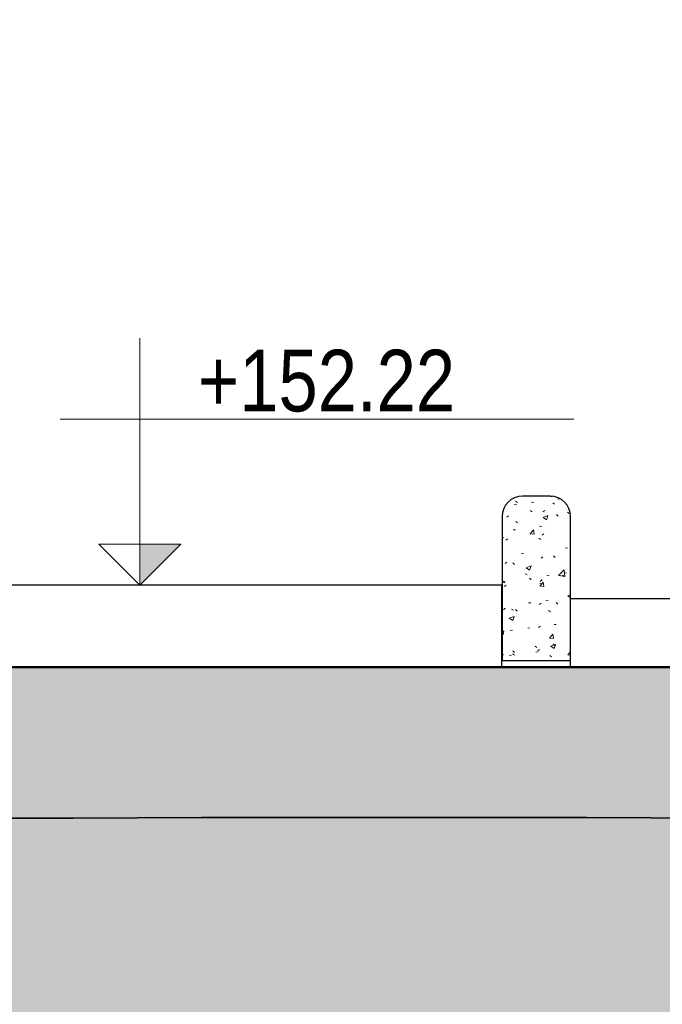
# Model space of a CAD drawing. Header units: millimetres. Extents: x -889849 to -835829, y 138522 to 158934.
# Tile 23 of 28: x -846662 to -845724, y 151607 to 153046. Entities that reach past the tile are written whole.
import ezdxf

# ---------------------------------------------------------------- set-up
doc = ezdxf.new("R2010")
doc.units = ezdxf.units.MM
doc.header["$XCLIPFRAME"] = 2
doc.linetypes.add('Tracejada', pattern=[6.35, 3.175, -3.175])
for name, color, linetype, lineweight in [('A-DETL', 90, 'Continuous', 5), ('A-DETL-GENF', 92, 'Continuous', 5), ('A-FLOR', 192, 'Continuous', 5), ('A-FLOR-PATT', 8, 'Continuous', 25), ('G-ANNO-DIMS', 111, 'Continuous', 5), ('G-ANNO-REFR', 1, 'Tracejada', 5)]:
    doc.layers.add(name, color=color, linetype=linetype, lineweight=lineweight)
doc.styles.add('Swis721 Cn BT', font='swissc.ttf', dxfattribs={"height": 90})
picture_1 = doc.add_image_def('image1.png', size_in_pixel=(1000, 904))
picture_2 = doc.add_image_def('image2.png', size_in_pixel=(1500, 1617))
picture_3 = doc.add_image_def('image3.png', size_in_pixel=(1556, 1639))

# ---------------------------------------------------------------- blocks, each defined once
blk = doc.blocks.new('MEIO FIO - MEIO FIO-3929984-CORTE ESQUEMÁTICO')
at = {"layer": 'A-FLOR-PATT', "lineweight": 5}
h = blk.add_hatch(dxfattribs=at)
h.set_pattern_fill('FP2_5', color=256, style=0, pattern_type=2)
h.set_pattern_definition([(50, (-854619.73, 150500), (72.87376, -6.37607), [7.62, -83.82]), (355, (-854619.73, 150500), (-14.097, 76.42244), [6.096, -67.056]), (100.451, (-854613.656, 150499.47), (58.77696, 70.04687), [6.476, -71.236]), (46.184, (-854619.73, 150520.32), (108.4314, -16.81745), [11.43, -125.73]), (96.636, (-854610.69, 150518.92), (94.961, 98.9709), [9.714, -106.854]), (351.184, (-854619.73, 150520.32), (94.9623, 98.9702), [9.144, -100.584]), (21, (-854609.57, 150515.24), (60.64565, -40.90654), [7.62, -83.82]), (326, (-854609.57, 150515.24), (24.72083, 73.6749), [6.096, -67.056]), (71.451, (-854604.515, 150511.83), (85.3669, 32.76874), [6.476, -71.236]), (37.5, (-854619.73, 150500), (1.235525, 33.82243), [3.353, -62.89, 3.353, -64.719, -67.31]), (37.5, (-854619.73, 150500), (1.235525, 33.82243), [-134.315, 3.353, -63.957]), (7.5, (-854619.73, 150500), (26.72815, 40.07255), [3.353, -35.458, 3.353, -61.366, -25.654]), (7.5, (-854619.73, 150500), (26.72815, 40.07255), [-103.53, 3.353, -22.301]), (327.5, (-854642.386, 150500), (54.23632, -2.29212), [3.353, -22.047, 3.353, -75.895, -105.156]), (327.5, (-854642.386, 150500), (54.23632, -2.29212), [-104.648, 3.353, -101.803]), (317.5, (-854652.546, 150500), (59.25158, 10.17014), [3.353, -29.667, 3.353, -49.276, -74.676]), (317.5, (-854652.546, 150500), (59.25158, 10.17014), [-85.649, 3.353, -71.323])])
h.paths.add_polyline_path([(-845858.2, 152110), (-845858.2, 152321.5), (-845861.8, 152335), (-845872.7, 152346), (-845887.7, 152350), (-845927.7, 152350), (-845942.7, 152346), (-845953.7, 152335), (-845957.7, 152320), (-845957.7, 152110)], flags=0)
at = {"layer": 'A-FLOR', "lineweight": 25}
for p, q in [((-845887.7, 152350), (-845927.7, 152350)), ((-845957.7, 152320), (-845957.7, 152110)), ((-845857.7, 152110), (-845857.7, 152320)), ((-845957.7, 152110), (-845857.7, 152110))]:
    blk.add_line(p, q, dxfattribs=at)
for centre, start, end in [((-845927.7, 152320), 90, 180), ((-845887.7, 152320), 0, 90)]:
    blk.add_arc(centre, 30, start, end, dxfattribs=at)
blk = doc.blocks.new('Elevações de ponto - CORTE-427733-CORTE ESQUEMÁTICO')
at = {"layer": 'G-ANNO-DIMS'}
blk.add_hatch(color=256, dxfattribs=at).paths.add_polyline_path([(-868750.9, 148509.9), (-868810.8, 148450), (-868810.8, 148509.9)], flags=0)
for p, q in [((-868810.8, 148811), (-868810.8, 148450)), ((-868926.9, 148692.5), (-868176.9, 148692.5)), ((-868870.6, 148509.9), (-868810.8, 148509.9)), ((-868810.8, 148450), (-868870.6, 148509.9)), ((-868870.6, 148509.9), (-868810.8, 148450)), ((-868810.8, 148509.9), (-868870.6, 148509.9)), ((-868810.8, 148450), (-868810.8, 148509.9)), ((-868750.9, 148509.9), (-868810.8, 148509.9)), ((-868810.8, 148509.9), (-868810.8, 148450)), ((-868810.8, 148450), (-868750.9, 148509.9))]:
    blk.add_line(p, q, dxfattribs=at)

msp = doc.modelspace()

# ---------------------------------------------------------------- hatches: boundary and pattern name
at = {"layer": 'A-DETL-GENF'}
h = msp.add_hatch(dxfattribs=at)
h.set_pattern_fill('FP2_12', style=0, pattern_type=2)
h.set_pattern_definition([(0, (-854594.33, 150500), (127, 127), [38.1, -88.9]), (0, (-854518.13, 150512.7), (127, 127), [31.75, -95.25]), (0, (-854524.48, 150519.05), (127, 127), [25.4, -101.6]), (0, (-854562.58, 150550.8), (127, 127), [19.05, -19.05, 25.4, -63.5]), (0, (-854562.58, 150557.15), (127, 127), [25.4, -6.35, 31.75, -63.5]), (0, (-854619.73, 150582.55), (127, 127), [31.75, -95.25]), (0, (-854499.08, 150588.9), (127, 127), [31.75, -95.25]), (90, (-854619.73, 150525.4), (-127, 127), [19.05, -107.95]), (90, (-854600.68, 150620.65), (-127, 127), [12.7, -114.3]), (90, (-854594.33, 150500), (-127, 127), [19.05, -107.95]), (90, (-854581.63, 150614.3), (-127, 127), [6.35, -120.65]), (90, (-854575.28, 150563.5), (-127, 127), [19.05, -107.95]), (90, (-854562.58, 150519.05), (-127, 127), [31.75, -95.25]), (90, (-854549.88, 150607.95), (-127, 127), [19.05, -107.95]), (90, (-854537.18, 150557.15), (-127, 127), [25.4, -101.6]), (90, (-854530.83, 150557.15), (-127, 127), [25.4, -101.6]), (90, (-854518.13, 150500), (-127, 127), [12.7, -114.3]), (90, (-854499.08, 150519.05), (-127, 127), [31.75, -95.25]), (45, (-854607.03, 150512.7), (0, 127.0006), [53.882, -125.724]), (45, (-854594.33, 150519.05), (0, 127.0006), [26.941, -152.664]), (45, (-854537.18, 150588.9), (0, 127.0006), [35.921, -143.684]), (45, (-854537.18, 150595.25), (0, 127.0006), [26.941, -152.664]), (135, (-854581.63, 150582.55), (-127.0006, 1e-14), [8.98, -170.625]), (135, (-854607.03, 150512.7), (-127.0006, 1e-14), [17.96, -161.645]), (135, (-854568.93, 150550.8), (-127.0006, 1e-14), [17.96, -161.645]), (135, (-854537.18, 150582.55), (-127.0006, 1e-14), [17.96, -161.645]), (135, (-854499.08, 150607.95), (-127.0006, 1e-14), [26.941, -152.664]), (135, (-854499.08, 150601.6), (-127.0006, 1e-14), [17.96, -161.645]), (135, (-854505.43, 150614.3), (-127.0006, 1e-14), [17.96, -161.645]), (135, (-854543.53, 150500), (-127.0006, 1e-14), [26.941, -152.664]), (26.565, (-854505.43, 150576.2), (126.99972, -0.00011), [14.199, -269.782]), (26.565, (-854537.18, 150544.45), (126.99972, -0.00011), [14.199, -269.782]), (26.565, (-854581.63, 150582.55), (126.99972, -0.00011), [28.397, -255.583]), (26.565, (-854575.28, 150614.3), (126.99972, -0.00011), [28.397, -255.583]), (26.565, (-854575.28, 150582.55), (126.99972, -0.00011), [28.397, -255.583]), (26.565, (-854499.08, 150607.95), (126.99972, -0.00011), [28.397, -255.583]), (26.565, (-854619.73, 150544.45), (126.99972, -0.00011), [42.597, -241.384]), (26.565, (-854619.73, 150550.8), (126.99972, -0.00011), [42.597, -241.384]), (26.565, (-854619.73, 150601.6), (126.99972, -0.00011), [42.597, -241.384]), (63.435, (-854556.23, 150595.25), (-0.00011, 126.99972), [14.199, -269.782]), (63.435, (-854499.08, 150588.9), (-0.00011, 126.99972), [14.199, -170.392, 28.397, -70.993]), (63.435, (-854511.78, 150576.2), (-0.00011, 126.99972), [28.397, -255.583]), (63.435, (-854587.98, 150588.9), (-0.00011, 126.99972), [28.397, -255.583]), (63.435, (-854594.33, 150588.9), (-0.00011, 126.99972), [28.397, -255.583]), (63.435, (-854549.88, 150601.6), (-0.00011, 126.99972), [42.597, -241.384]), (116.565, (-854581.63, 150569.85), (0.00011, 126.99972), [14.199, -269.782]), (116.565, (-854499.08, 150557.15), (0.00011, 126.99972), [14.199, -269.782]), (116.565, (-854524.48, 150519.05), (0.00011, 126.99972), [28.397, -255.583]), (116.565, (-854530.83, 150525.4), (0.00011, 126.99972), [28.397, -255.583]), (116.565, (-854518.13, 150614.3), (0.00011, 126.99972), [28.397, -255.583]), (116.565, (-854619.73, 150550.8), (0.00011, 126.99972), [28.397, -255.583]), (116.565, (-854556.23, 150500), (0.00011, 126.99972), [42.597, -241.384]), (153.435, (-854511.78, 150576.2), (-126.99972, -0.00011), [28.397, -255.583]), (153.435, (-854505.43, 150569.85), (-126.99972, -0.00011), [28.397, -255.583]), (153.435, (-854600.68, 150506.35), (-126.99972, -0.00011), [14.199, -269.782]), (153.435, (-854562.58, 150557.15), (-126.99972, -0.00011), [14.199, -269.782]), (153.435, (-854537.18, 150595.25), (-126.99972, -0.00011), [14.199, -269.782])])
h.paths.add_polyline_path([(-852115.222, 151730), (-850915.946, 151784.162), (-849716.188, 151826.293), (-848516.067, 151856.39), (-847315.705, 151874.449), (-846115.222, 151880.469), (-844914.739, 151874.449), (-843714.377, 151856.39), (-842514.256, 151826.293), (-841314.498, 151784.162), (-840115.222, 151730), (-840115.222, 152000), (-838972.314, 152000), (-838972.314, 152100), (-847970.971, 152100), (-847970.971, 152230), (-847963.667, 152230), (-847963.667, 152250), (-848082.358, 152249.926), (-848115.642, 152200), (-849795.691, 152200.071), (-849828.976, 152250), (-850082.346, 152249.926), (-850115.629, 152200), (-851795.677, 152200.071), (-851828.963, 152250), (-852082.358, 152249.926), (-852115.642, 152200), (-853795.689, 152200.071), (-853830.637, 152252.494), (-853830.637, 152000), (-852115.222, 152000), (-852115.222, 151742.971)], flags=0)
h.paths.add_polyline_path([(-851952.932, 151749.776), (-851991.755, 151754.887), (-852027.932, 151769.872), (-852058.998, 151793.71), (-852082.836, 151824.776), (-852097.821, 151860.953), (-852102.932, 151899.776), (-852097.821, 151938.599), (-852082.836, 151974.776), (-852058.998, 152005.842), (-852027.932, 152029.68), (-851991.755, 152044.665), (-851952.932, 152049.776), (-851914.109, 152044.665), (-851877.932, 152029.68), (-851846.866, 152005.842), (-851823.029, 151974.776), (-851808.043, 151938.599), (-851802.932, 151899.776), (-851808.043, 151860.953), (-851823.029, 151824.776), (-851846.866, 151793.71), (-851877.932, 151769.872), (-851914.109, 151754.887)], flags=0)
h = msp.add_hatch(dxfattribs=at)
h.set_pattern_fill('FP2_13', color=252, style=0, pattern_type=2)
h.set_pattern_definition([(315, (-854619.73, 150500), (224.5064, 0), [158.75, -158.75]), (315, (-854577.63, 150542.1), (224.5064, 0), [158.75, -158.75]), (315, (-854535.53, 150584.2), (224.5064, 0), [158.75, -158.75]), (45, (-854507.46, 150584.2), (0, 224.5064), [158.75, -158.75]), (45, (-854465.36, 150542.1), (0, 224.5064), [158.75, -158.75]), (45, (-854423.26, 150500), (0, 224.5064), [158.75, -158.75])])
h.paths.add_polyline_path([(-879032.096, 144075.263), (-872119.951, 144075.263), (-872119.951, 146450), (-862232.946, 146450), (-852759.258, 150517.654), (-838739.951, 150517.654), (-838739.951, 151480), (-838972.314, 151480), (-838972.314, 152000), (-840115.222, 152000), (-840115.222, 151730), (-841314.498, 151784.162), (-842514.256, 151826.293), (-843714.377, 151856.39), (-844914.739, 151874.449), (-846115.222, 151880.469), (-847315.705, 151874.449), (-848516.067, 151856.39), (-849716.188, 151826.293), (-850915.946, 151784.162), (-852115.222, 151730), (-852115.642, 152000), (-853830.637, 152000), (-853830.523, 151824.776), (-853562.255, 151298.27), (-853562.255, 151085), (-854362.255, 151085), (-854362.255, 151272.294), (-854332.083, 151331.51), (-856381.899, 150773.172), (-857012.933, 150314.7), (-857895.588, 149975.88), (-857859.397, 149975.88), (-857555.646, 149379.733), (-857555.646, 149192.439), (-858355.646, 149192.439), (-858355.646, 149379.733), (-858089.898, 149901.291), (-859346.884, 149418.78), (-861164.078, 148326.899), (-862419.575, 148188.717), (-862419.575, 147606.721), (-862752.587, 147606.721), (-862752.587, 148350), (-872819.951, 148350), (-872819.951, 145600), (-873069.951, 145600), (-873069.951, 146600), (-875213.564, 145750), (-876663.656, 145073.811), (-878987.621, 144152.296)], flags=0)

# ---------------------------------------------------------------- linework, layer by layer
at = {"layer": 'A-DETL', "lineweight": 50}
msp.add_line((-840092.314, 152100), (-847838.143, 152100), dxfattribs=at)
at = {"layer": 'A-DETL', "lineweight": 35}
msp.add_arc((-846115.222, 32179.569), 119700.9, 87.12684871, 92.87315129, dxfattribs=at)
at = {"layer": 'A-FLOR', "lineweight": 25}
for p, q in [((-845958.105, 152220), (-847062.978, 152220)), ((-845958.105, 152100), (-845958.105, 152220)), ((-842819.854, 152200), (-845858.153, 152200)), ((-845858.153, 152200), (-845858.153, 152100))]:
    msp.add_line(p, q, dxfattribs=at)

# ---------------------------------------------------------------- block references
at = {"layer": 'A-FLOR'}
msp.add_blockref('MEIO FIO - MEIO FIO-3929984-CORTE ESQUEMÁTICO', (0, 0), dxfattribs=at)
at = {"layer": 'G-ANNO-DIMS'}
msp.add_blockref('Elevações de ponto - CORTE-427733-CORTE ESQUEMÁTICO', (22323.712, 3770), dxfattribs=at)

# ---------------------------------------------------------------- texts
at = {"layer": 'G-ANNO-DIMS', "insert": (-846401.887, 152563.84), "char_height": 90, "width": 515.6309, "attachment_point": 1, "line_spacing_factor": 0.961347, "style": 'Swis721 Cn BT'}
msp.add_mtext('+152.22', dxfattribs=at)

# ---------------------------------------------------------------- pictures from other files: only their frames are drawn
at = {"layer": 'G-ANNO-REFR'}
image = msp.add_image(picture_2, insert=(-859192.805, 149714.929), size_in_units=(3710.145, 4000), dxfattribs=at)
image.set_boundary_path([(-12394.1066, 3896.72595), (-12394.1066, -2110.20276), (8283.3573, -2110.20276), (8283.3573, 3896.72595), (-12394.1066, 3896.72595)])
image.dxf.flags = 15
image = msp.add_image(picture_3, insert=(-863762.244, 147854.607), size_in_units=(6644.068, 7000), dxfattribs=at)
image.set_boundary_path([(-6109.3023, 2523.84313), (-6109.3023, -955.38866), (5868.36992, -955.38866), (5868.36992, 2523.84313), (-6109.3023, 2523.84313)])
image.dxf.flags = 15
image = msp.add_image(picture_3, insert=(-850069.344, 151295.254), size_in_units=(7536.06, 7939.778), dxfattribs=at)
image.set_boundary_path([(-8213.41235, 3129.35945), (-8213.41235, 61.94086), (2346.5436, 61.94086), (2346.5436, 3129.35945), (-8213.41235, 3129.35945)])
image.dxf.flags = 15
image = msp.add_image(picture_1, insert=(-857742.682, 150345.417), size_in_units=(5528, 5000), dxfattribs=at)
image.set_boundary_path([(-5807.90124, 2037.59494), (-5807.90124, -648.99185), (3443.9545, -648.99185), (3443.9545, 2037.59494), (-5807.90124, 2037.59494)])
image.dxf.flags = 15

doc.saveas('drawing.dxf')
